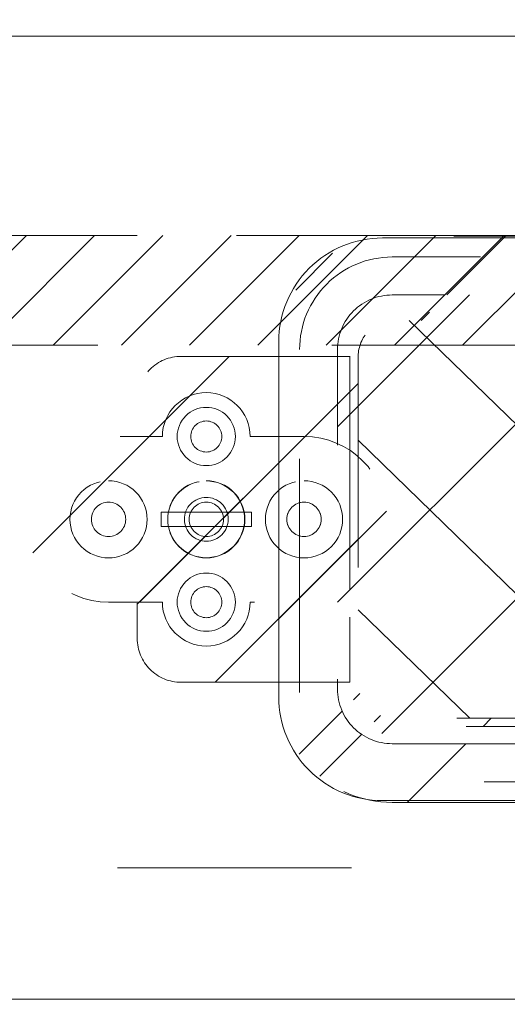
# Model space of a CAD drawing. Header units: inches. Extents: x -468 to -287, y -237 to 5.
# Tile 30 of 60: x -366.96 to -364.18, y -4.58 to 1.03. Entities that reach past the tile are written whole.
import ezdxf

# ---------------------------------------------------------------- set-up
doc = ezdxf.new("R2010")
doc.units = ezdxf.units.IN
doc.header["$LTSCALE"] = 32
doc.header["$MEASUREMENT"] = 0
doc.linetypes.add('Dash Style-1', pattern=[0.083328, 0.041656, -0.041672])
for name, color, linetype, lineweight in [('DashLine', 7, 'Dash Style-1', 13), ('DashLineFill', 7, 'Dash Style-1', 13), ('Drawing', 7, 'Continuous', 18), ('Metal-Black', 7, 'Continuous', 18), ('Metal-UtilityGrommet', 7, 'Continuous', 13), ('None', 7, 'Continuous', 18), ('SolidLine', 7, 'Continuous', 15), ('Wood____-H', 7, 'Continuous', 13)]:
    doc.layers.add(name, color=color, linetype=linetype, lineweight=lineweight)
doc.layers.add('Electrical', color=1, linetype='Dash Style-1', lineweight=15, true_color=0xff0000)
doc.layers.add('Textile-Cushion', color=7, linetype='Continuous', lineweight=18, true_color=0x4c4c4c)
pattern_1 = [(45, (0, 0), (-1.613, 1.9357), []), (45, (-1.0608, 1.0608), (-0.472346, 0.41676), [])]

# ---------------------------------------------------------------- blocks, each defined once
blk = doc.blocks.new('Group-50')
at = {"layer": 'DashLine', "flags": 128}
blk.add_lwpolyline([(48.0039, -13.2755), (83.9882, -13.2755), (83.9882, -15.6968), (48.0039, -15.6968)], close=True, dxfattribs=at)
blk = doc.blocks.new('Group-52')
at = {"layer": 'Electrical', "linetype": 'Continuous', "lineweight": 5, "true_color": 0xdd0000}
h = blk.add_hatch(dxfattribs=at)
h.set_pattern_fill('ElectricalHatch', color=12, style=0, pattern_type=2)
h.set_pattern_definition([(45, (0, 0), (-0.33333333, -0.7222222), [])])
edge = h.paths.add_edge_path()
edge.add_arc((12.7677, -16.0094), 0.3125, 180, 270)
edge.add_line((12.7677, -16.3219), (119.2244, -16.3219))
edge.add_arc((119.2244, -16.0094), 0.3125, 270, 360)
edge.add_arc((119.2244, -16.0094), 0.3125, 0, 90)
edge.add_line((119.2244, -15.6969), (12.7677, -15.6969))
edge.add_arc((12.7677, -16.0094), 0.3125, 90, 180)
at = {"layer": 'Electrical', "flags": 128}
blk.add_lwpolyline([(12.4552, -16.0094, 0.414214), (12.7677, -16.3219), (119.2244, -16.3219, 0.414214), (119.5369, -16.0094, 0.414214), (119.2244, -15.6969), (12.7677, -15.6969, 0.414214)], format="xyb", close=True, dxfattribs=at)
at = {"layer": 'None'}
blk.add_blockref('Group-50', (0, 0), dxfattribs=at)
blk = doc.blocks.new('Group-54')
at = {"layer": 'DashLine', "flags": 128}
blk.add_lwpolyline([(48.0039, -13.2755), (83.9882, -13.2755), (83.9882, -15.6968), (48.0039, -15.6968)], close=True, dxfattribs=at)
blk = doc.blocks.new('Group-56')
at = {"layer": 'None'}
blk.add_blockref('Group-54', (0, 0), dxfattribs=at)
blk = doc.blocks.new('Group-57')
at = {"layer": 'None'}
for name in ['Group-52', 'Group-56']:
    blk.add_blockref(name, (0, 0), dxfattribs=at)
blk = doc.blocks.new('Group-58')
at = {"layer": 'None'}
blk.add_blockref('Group-57', (0, 0), dxfattribs=at)
blk = doc.blocks.new('SL Overhead (2D)')
at = {"layer": 'None'}
blk.add_blockref('Group-58', (0, 0), dxfattribs=at)
at = {"layer": 'Drawing', "color": 0, "flags": 1}
for tag in ['Tag', 'Catalog', 'Option1', 'Option2', 'Option3', 'Option4', 'Option5', 'Option6', 'Option7', 'Option8', 'Option9', 'Option10', 'Option11', 'Option12', 'Custom', 'FinishGroup', 'Discount', 'Item2', 'Item3', 'Item6', 'Item8', 'Item9', 'Item10', 'Item12', 'Item13', 'Item16', 'Item18', 'Item19', 'Item20', 'Item21', 'Item22', 'Item23', 'Item24', 'Item25', 'Item1', 'Item4', 'Item5', 'Item7', 'Item11', 'Item14', 'Item15', 'Item17']:
    blk.add_attdef(tag, (-65.9836, -153.5028), '', height=0.00709, dxfattribs=at)
blk = doc.blocks.new('Group-63')
at = {"layer": 'Textile-Cushion', "color": 31, "linetype": 'Continuous', "true_color": 0xffc198}
for p, q in [((-4.9174, 1.2795), (-5.6693, 0.5276)), ((-3.9174, 1.2795), (-5.6693, -0.4724)), ((-2.9174, 1.2795), (-5.4174, -1.2204))]:
    blk.add_line(p, q, dxfattribs=at)
blk = doc.blocks.new('SlateShroudSleeve (2D)')
at = {"layer": 'DashLineFill', "linetype": 'Continuous', "lineweight": 13}
h = blk.add_hatch(dxfattribs=at)
h.set_pattern_fill('Steel', color=253, style=0, pattern_type=2)
h.set_pattern_definition(pattern_1)
edge = h.paths.add_edge_path()
edge.add_line((-6.0039, 0.9685), (-6.0039, -0.9685))
edge.add_arc((-5.3583, -0.9685), 0.6457, 180, 225)
edge.add_arc((-5.3583, -0.9685), 0.6457, 225, 270)
edge.add_line((-5.3583, -1.6142), (5.3583, -1.6142))
edge.add_arc((5.3583, -0.9685), 0.6457, 270, 360)
edge.add_line((6.0039, -0.9685), (6.0039, 0.9685))
edge.add_arc((5.3583, 0.9685), 0.6457, 0, 45)
edge.add_arc((5.3583, 0.9685), 0.6457, 45, 90)
edge.add_line((5.3583, 1.6142), (-5.3583, 1.6142))
edge.add_arc((-5.3583, 0.9685), 0.6457, 90, 180)
edge.add_line((-6.0039, 0.9685), (-6.0039, 0.9685))
edge = h.paths.add_edge_path()
edge.add_arc((5.3583, -0.9685), 0.311, 270, 360)
edge.add_line((5.6693, -0.9685), (5.6693, 0.9685))
edge.add_arc((5.3583, 0.9685), 0.311, 360, 405)
edge.add_arc((5.3583, 0.9685), 0.311, 45, 90)
edge.add_line((5.3583, 1.2795), (-5.3583, 1.2795))
edge.add_arc((-5.3583, 0.9685), 0.311, 90, 180)
edge.add_line((-5.6693, 0.9685), (-5.6693, -0.9685))
edge.add_arc((-5.3583, -0.9685), 0.311, 180, 225)
edge.add_arc((-5.3583, -0.9685), 0.311, 225, 270)
edge.add_line((-5.3583, -1.2795), (5.3583, -1.2795))
at = {"layer": 'DashLine', "lineweight": 13, "transparency": 33554687, "flags": 128}
blk.add_lwpolyline([(-5.8858, 0.9685, -0.414214), (-5.3583, 1.4961), (5.3583, 1.4961, -0.414214), (5.8858, 0.9685), (5.8858, -0.9685, -0.414214), (5.3583, -1.4961), (-5.3583, -1.4961, -0.414214), (-5.8858, -0.9685)], format="xyb", close=True, dxfattribs=at)
at = {"layer": 'DashLineFill', "lineweight": 13, "flags": 128}
for points in [[(-6.0039, 0.9685), (-6.0039, -0.9685, 0.198912), (-5.8148, -1.4251, 0.198912), (-5.3583, -1.6142), (5.3583, -1.6142, 0.414214), (6.0039, -0.9685), (6.0039, 0.9685, 0.198912), (5.8148, 1.4251, 0.198912), (5.3583, 1.6142), (-5.3583, 1.6142, 0.414214), (-6.0039, 0.9685)], [(5.3583, -1.2795, 0.414214), (5.6693, -0.9685), (5.6693, 0.9685, 0.198912), (5.5782, 1.1884, 0.198912), (5.3583, 1.2795), (-5.3583, 1.2795, 0.414214), (-5.6693, 0.9685), (-5.6693, -0.9685, 0.198912), (-5.5782, -1.1884, 0.198912), (-5.3583, -1.2795)]]:
    blk.add_lwpolyline(points, format="xyb", close=True, dxfattribs=at)
at = {"layer": 'Textile-Cushion', "color": 31, "true_color": 0xffc198}
blk.add_blockref('Group-63', (0, 0), dxfattribs=at)
blk = doc.blocks.new('Group-66')
at = {"layer": 'DashLine', "flags": 128}
blk.add_lwpolyline([(18.3957, -7.3031), (53.5728, -7.3031), (53.5728, -8.0512), (18.3957, -8.0512)], close=True, dxfattribs=at)
at = {"layer": 'SolidLine', "flags": 128}
blk.add_lwpolyline([(0.748, -0.7677), (71.2205, -0.7677), (71.2205, -8.0512), (0.748, -8.0512)], close=True, dxfattribs=at)
blk.add_lwpolyline([(29.9803, -4.3012, -0.414214), (30.5709, -3.7106), (41.3976, -3.7106, -0.414214), (41.9882, -4.3012), (41.9882, -6.3287, -0.414214), (41.3976, -6.9193), (30.5709, -6.9193, -0.414214), (29.9803, -6.3287)], format="xyb", close=True, dxfattribs=at)
at = {"layer": 'Wood____-H', "color": 7}
blk.add_blockref('SlateShroudSleeve (2D)', (35.9843, -5.315), dxfattribs=at)
blk = doc.blocks.new('Group-67')
at = {"layer": 'None'}
blk.add_blockref('Group-66', (0, 0), dxfattribs=at)
blk = doc.blocks.new('SL Utility Cabinet (2D)')
at = {"layer": 'None'}
blk.add_blockref('Group-67', (0, 0), dxfattribs=at)
at = {"layer": 'Drawing', "color": 0, "flags": 1}
for tag in ['Tag', 'Catalog', 'Option1', 'Option2', 'Option3', 'Option4', 'Option5', 'Option6', 'Option7', 'Option8', 'Option9', 'Option10', 'Option11', 'Option12', 'Custom', 'FinishGroup', 'Discount', 'Item2', 'Item3', 'Item6', 'Item8', 'Item9', 'Item10', 'Item12', 'Item13', 'Item16', 'Item18', 'Item19', 'Item20', 'Item21', 'Item22', 'Item23', 'Item24', 'Item25', 'Item1', 'Item4', 'Item5', 'Item7', 'Item11', 'Item14', 'Item15', 'Item17']:
    blk.add_attdef(tag, (-36.0013, 2.0778), '', height=0.00709, dxfattribs=at)
blk = doc.blocks.new('Group-71')
at = {"layer": 'DashLine', "flags": 128}
for points in [[(-6.3903, 0.2188), (-6.3688, 0.2177), (-6.3476, 0.2145), (-6.3268, 0.2093), (-6.3066, 0.2021), (-6.2872, 0.1929), (-6.2687, 0.1819), (-6.2515, 0.1691), (-6.2356, 0.1547), (-6.2212, 0.1388), (-6.2084, 0.1215), (-6.1974, 0.1031), (-6.1882, 0.0837), (-6.1809, 0.0635), (-6.1757, 0.0427), (-6.1726, 0.0214), (-6.1715, 0), (-6.1726, -0.0214), (-6.1757, -0.0427), (-6.1809, -0.0635), (-6.1882, -0.0837), (-6.1974, -0.1031), (-6.2084, -0.1215), (-6.2212, -0.1388), (-6.2356, -0.1547), (-6.2515, -0.1691), (-6.2687, -0.1819), (-6.2872, -0.1929), (-6.3066, -0.2021), (-6.3268, -0.2093), (-6.3476, -0.2145), (-6.3688, -0.2177), (-6.3903, -0.2188), (-6.4117, -0.2177), (-6.4329, -0.2145), (-6.4538, -0.2093), (-6.474, -0.2021), (-6.4934, -0.1929), (-6.5118, -0.1819), (-6.529, -0.1691), (-6.545, -0.1547), (-6.5594, -0.1388), (-6.5722, -0.1215), (-6.5832, -0.1031), (-6.5924, -0.0837), (-6.5996, -0.0635), (-6.6048, -0.0427), (-6.608, -0.0214), (-6.609, 0), (-6.608, 0.0214), (-6.6048, 0.0427), (-6.5996, 0.0635), (-6.5924, 0.0837), (-6.5832, 0.1031), (-6.5722, 0.1215), (-6.5594, 0.1388), (-6.545, 0.1547), (-6.529, 0.1691), (-6.5118, 0.1819), (-6.4934, 0.1929), (-6.474, 0.2021), (-6.4538, 0.2093), (-6.4329, 0.2145), (-6.4117, 0.2177)], [(-6.3905, 0.125), (-6.3782, 0.1245), (-6.3661, 0.1227), (-6.3542, 0.1198), (-6.3426, 0.1158), (-6.3315, 0.1106), (-6.3209, 0.1043), (-6.311, 0.0971), (-6.3019, 0.0889), (-6.2936, 0.0799), (-6.2862, 0.07), (-6.2799, 0.0596), (-6.2746, 0.0485), (-6.2704, 0.037), (-6.2673, 0.0251), (-6.2654, 0.013), (-6.2648, 0.0007), (-6.2653, -0.0115), (-6.267, -0.0237), (-6.2699, -0.0356), (-6.274, -0.0472), (-6.2792, -0.0583), (-6.2854, -0.0688), (-6.2927, -0.0787), (-6.3009, -0.0879), (-6.3099, -0.0962), (-6.3197, -0.1035), (-6.3302, -0.1099), (-6.3413, -0.1152), (-6.3528, -0.1194), (-6.3647, -0.1225), (-6.3768, -0.1243), (-6.389, -0.125), (-6.4013, -0.1245), (-6.4134, -0.1227), (-6.4254, -0.1198), (-6.4369, -0.1158), (-6.4481, -0.1106), (-6.4586, -0.1043), (-6.4685, -0.0971), (-6.4776, -0.0889), (-6.4859, -0.0799), (-6.4933, -0.07), (-6.4997, -0.0596), (-6.505, -0.0485), (-6.5092, -0.037), (-6.5122, -0.0251), (-6.5141, -0.013), (-6.5148, -0.0007), (-6.5142, 0.0115), (-6.5125, 0.0237), (-6.5096, 0.0356), (-6.5055, 0.0472), (-6.5003, 0.0583), (-6.4941, 0.0688), (-6.4868, 0.0787), (-6.4787, 0.0879), (-6.4696, 0.0962), (-6.4598, 0.1035), (-6.4493, 0.1099), (-6.4383, 0.1152), (-6.4267, 0.1194), (-6.4149, 0.1225), (-6.4027, 0.1243)], [(-6.6477, 0.0417), (-6.1318, 0.0417), (-6.1318, -0.0417), (-6.6477, -0.0417)]]:
    blk.add_lwpolyline(points, close=True, dxfattribs=at)
blk = doc.blocks.new('Group-72')
at = {"layer": 'Textile-Cushion', "color": 31, "true_color": 0xffc198}
for p, q in [((-5.2327, 1.1339), (-2.9029, -1.1339)), ((-5.5236, 0.4506), (-3.8958, -1.1339)), ((-5.5236, -0.5159), (-4.8887, -1.1339))]:
    blk.add_line(p, q, dxfattribs=at)
blk = doc.blocks.new('Group-73')
at = {"layer": 'Textile-Cushion', "color": 31, "true_color": 0xffc198}
blk.add_blockref('Group-72', (0, 0), dxfattribs=at)
blk = doc.blocks.new('SBDXF2-Shroud (2D)')
at = {"layer": 'DashLineFill', "linetype": 'Continuous', "lineweight": 13}
h = blk.add_hatch(dxfattribs=at)
h.set_pattern_fill('Steel', color=253, style=0, pattern_type=2)
h.set_pattern_definition(pattern_1)
edge = h.paths.add_edge_path()
edge.add_line((-5.5709, 0.9311), (-5.5709, -0.9311))
edge.add_arc((-5.3209, -0.9311), 0.25, 180, 270)
edge.add_line((-5.3209, -1.1811), (5.3209, -1.1811))
edge.add_arc((5.3209, -0.9311), 0.25, 270, 360)
edge.add_line((5.5709, -0.9311), (5.5709, 0.9311))
edge.add_arc((5.3209, 0.9311), 0.25, 0, 90)
edge.add_line((5.3209, 1.1811), (-5.3209, 1.1811))
edge.add_arc((-5.3209, 0.9311), 0.25, 90, 135)
edge.add_arc((-5.3209, 0.9311), 0.25, 135, 180)
edge.add_line((-5.5709, 0.9311), (-5.5709, 0.9311))
edge = h.paths.add_edge_path()
edge.add_arc((5.3209, -0.9311), 0.2028, 270, 360)
edge.add_line((5.5236, -0.9311), (5.5236, 0.9311))
edge.add_arc((5.3209, 0.9311), 0.2028, 360, 450)
edge.add_line((5.3209, 1.1339), (-5.3209, 1.1339))
edge.add_arc((-5.3209, 0.9311), 0.2028, 90, 180)
edge.add_line((-5.5236, 0.9311), (-5.5236, -0.9311))
edge.add_arc((-5.3209, -0.9311), 0.2028, 180, 270)
edge.add_line((-5.3209, -1.1339), (5.3209, -1.1339))
h = blk.add_hatch(dxfattribs=at)
h.set_pattern_fill('Steel', color=253, style=0, pattern_type=2)
h.set_pattern_definition(pattern_1)
edge = h.paths.add_edge_path()
edge.add_line((-6.5335, -0.9291), (-5.5709, -0.9291))
edge.add_line((-5.5709, -0.9291), (-5.5709, 0.9291))
edge.add_line((-5.5709, 0.9291), (-6.5335, 0.9291))
edge.add_arc((-6.5335, 0.6791), 0.25, 90, 180)
edge.add_line((-6.7835, 0.6791), (-6.7835, -0.6791))
edge.add_arc((-6.5335, -0.6791), 0.25, 180, 225)
edge.add_arc((-6.5335, -0.6791), 0.25, 225, 270)
edge.add_line((-6.5335, -0.9291), (-6.5335, -0.9291))
at = {"layer": 'DashLineFill', "flags": 128}
for points in [[(-5.5709, 0.9311), (-5.5709, -0.9311, 0.414214), (-5.3209, -1.1811), (5.3209, -1.1811, 0.414214), (5.5709, -0.9311), (5.5709, 0.9311, 0.414214), (5.3209, 1.1811), (-5.3209, 1.1811, 0.198912), (-5.4976, 1.1079, 0.198912), (-5.5709, 0.9311)], [(5.3209, -1.1339, 0.414214), (5.5236, -0.9311), (5.5236, 0.9311, 0.414214), (5.3209, 1.1339), (-5.3209, 1.1339, 0.414214), (-5.5236, 0.9311), (-5.5236, -0.9311, 0.414214), (-5.3209, -1.1339)], [(-6.5335, -0.9291), (-5.5709, -0.9291), (-5.5709, 0.9291), (-6.5335, 0.9291, 0.414214), (-6.7835, 0.6791), (-6.7835, -0.6791, 0.198912), (-6.7102, -0.8559, 0.198912), (-6.5335, -0.9291)]]:
    blk.add_lwpolyline(points, format="xyb", close=True, dxfattribs=at)
at = {"layer": 'Metal-Black', "color": 7}
blk.add_blockref('Group-71', (0, 0), dxfattribs=at)
at = {"layer": 'Metal-UtilityGrommet', "color": 7}
blk.add_blockref('Group-73', (0, 0), dxfattribs=at)
blk = doc.blocks.new('1BPJHN-ShroudBracket (2D)')
at = {"layer": 'DashLineFill', "linetype": 'Continuous', "lineweight": 13}
h = blk.add_hatch(dxfattribs=at)
h.set_pattern_fill('Steel', color=253, style=0, pattern_type=2)
h.set_pattern_definition(pattern_1)
edge = h.paths.add_edge_path()
edge.add_line((0.5571, 0.4724), (0.25, 0.4724))
edge.add_arc((0, 0.4724), 0.25, 0, 180)
edge.add_line((-0.25, 0.4724), (-0.5571, 0.4724))
edge.add_arc((-0.5571, 0), 0.4724, 90, 270)
edge.add_line((-0.5571, -0.4724), (-0.25, -0.4724))
edge.add_arc((0, -0.4724), 0.25, 180, 360)
edge.add_line((0.25, -0.4724), (0.5571, -0.4724))
edge.add_arc((0.5571, 0), 0.4724, 270, 450)
edge.add_line((0.5571, 0.4724), (0.5571, 0.4724))
edge = h.paths.add_edge_path()
edge.add_arc((0, 0), 0.0979, 180, 360)
edge.add_arc((0, 0), 0.0979, 0, 180)
edge.add_line((-0.098, 0), (-0.098, 0))
edge = h.paths.add_edge_path()
edge.add_arc((0, 0.4724), 0.0885, 180, 360)
edge.add_arc((0, 0.4724), 0.0885, 0, 180)
edge.add_line((-0.0885, 0.4724), (-0.0885, 0.4724))
edge = h.paths.add_edge_path()
edge.add_arc((-0.5571, 0), 0.098, 180, 360)
edge.add_arc((-0.5571, 0), 0.098, 0, 180)
edge.add_line((-0.655, 0), (-0.655, 0))
edge = h.paths.add_edge_path()
edge.add_arc((0.5571, 0), 0.098, 180, 360)
edge.add_arc((0.5571, 0), 0.098, 0, 180)
edge.add_line((0.4591, 0), (0.4591, 0))
edge = h.paths.add_edge_path()
edge.add_arc((0, -0.4724), 0.0885, 180, 360)
edge.add_arc((0, -0.4724), 0.0885, 0, 180)
edge.add_line((-0.0885, -0.4724), (-0.0885, -0.4724))
at = {"layer": 'DashLine', "flags": 128}
for points in [[(0, 0.6384), (0.0163, 0.6376), (0.0324, 0.6353), (0.0482, 0.6313), (0.0635, 0.6258), (0.0783, 0.6188), (0.0922, 0.6105), (0.1053, 0.6008), (0.1174, 0.5898), (0.1283, 0.5778), (0.138, 0.5647), (0.1464, 0.5507), (0.1534, 0.536), (0.1589, 0.5206), (0.1628, 0.5048), (0.1652, 0.4887), (0.166, 0.4724), (0.1652, 0.4562), (0.1628, 0.4401), (0.1589, 0.4243), (0.1534, 0.4089), (0.1464, 0.3942), (0.138, 0.3802), (0.1283, 0.3671), (0.1174, 0.3551), (0.1053, 0.3441), (0.0922, 0.3344), (0.0783, 0.326), (0.0635, 0.3191), (0.0482, 0.3136), (0.0324, 0.3096), (0.0163, 0.3072), (0, 0.3064), (-0.0163, 0.3072), (-0.0324, 0.3096), (-0.0482, 0.3136), (-0.0635, 0.3191), (-0.0783, 0.326), (-0.0922, 0.3344), (-0.1053, 0.3441), (-0.1174, 0.3551), (-0.1283, 0.3671), (-0.138, 0.3802), (-0.1464, 0.3942), (-0.1534, 0.4089), (-0.1589, 0.4243), (-0.1628, 0.4401), (-0.1652, 0.4562), (-0.166, 0.4724), (-0.1652, 0.4887), (-0.1628, 0.5048), (-0.1589, 0.5206), (-0.1534, 0.536), (-0.1464, 0.5507), (-0.138, 0.5647), (-0.1283, 0.5778), (-0.1174, 0.5898), (-0.1053, 0.6008), (-0.0922, 0.6105), (-0.0783, 0.6188), (-0.0635, 0.6258), (-0.0482, 0.6313), (-0.0324, 0.6353), (-0.0163, 0.6376)], [(-0.5571, 0.22), (-0.5355, 0.2189), (-0.5142, 0.2158), (-0.4932, 0.2105), (-0.4729, 0.2033), (-0.4534, 0.194), (-0.4349, 0.1829), (-0.4175, 0.1701), (-0.4015, 0.1556), (-0.387, 0.1396), (-0.3742, 0.1222), (-0.3631, 0.1037), (-0.3538, 0.0842), (-0.3466, 0.0639), (-0.3413, 0.0429), (-0.3381, 0.0216), (-0.3371, 0), (-0.3381, -0.0216), (-0.3413, -0.0429), (-0.3466, -0.0639), (-0.3538, -0.0842), (-0.3631, -0.1037), (-0.3742, -0.1222), (-0.387, -0.1396), (-0.4015, -0.1556), (-0.4175, -0.1701), (-0.4349, -0.1829), (-0.4534, -0.194), (-0.4729, -0.2033), (-0.4932, -0.2105), (-0.5142, -0.2158), (-0.5355, -0.2189), (-0.5571, -0.22), (-0.5787, -0.2189), (-0.6, -0.2158), (-0.6209, -0.2105), (-0.6413, -0.2033), (-0.6608, -0.194), (-0.6793, -0.1829), (-0.6967, -0.1701), (-0.7127, -0.1556), (-0.7271, -0.1396), (-0.74, -0.1222), (-0.7511, -0.1037), (-0.7603, -0.0842), (-0.7676, -0.0639), (-0.7729, -0.0429), (-0.776, -0.0216), (-0.7771, 0), (-0.776, 0.0216), (-0.7729, 0.0429), (-0.7676, 0.0639), (-0.7603, 0.0842), (-0.7511, 0.1037), (-0.74, 0.1222), (-0.7271, 0.1396), (-0.7127, 0.1556), (-0.6967, 0.1701), (-0.6793, 0.1829), (-0.6608, 0.194), (-0.6413, 0.2033), (-0.6209, 0.2105), (-0.6, 0.2158), (-0.5787, 0.2189)], [(0, 0.22), (0.0216, 0.2189), (0.0429, 0.2158), (0.0639, 0.2105), (0.0842, 0.2033), (0.1037, 0.194), (0.1222, 0.1829), (0.1396, 0.1701), (0.1556, 0.1556), (0.1701, 0.1396), (0.1829, 0.1222), (0.194, 0.1037), (0.2033, 0.0842), (0.2105, 0.0639), (0.2158, 0.0429), (0.2189, 0.0216), (0.22, 0), (0.2189, -0.0216), (0.2158, -0.0429), (0.2105, -0.0639), (0.2033, -0.0842), (0.194, -0.1037), (0.1829, -0.1222), (0.1701, -0.1396), (0.1556, -0.1556), (0.1396, -0.1701), (0.1222, -0.1829), (0.1037, -0.194), (0.0842, -0.2033), (0.0639, -0.2105), (0.0429, -0.2158), (0.0216, -0.2189), (0, -0.22), (-0.0216, -0.2189), (-0.0429, -0.2158), (-0.0639, -0.2105), (-0.0842, -0.2033), (-0.1037, -0.194), (-0.1222, -0.1829), (-0.1396, -0.1701), (-0.1556, -0.1556), (-0.1701, -0.1396), (-0.1829, -0.1222), (-0.194, -0.1037), (-0.2033, -0.0842), (-0.2105, -0.0639), (-0.2158, -0.0429), (-0.2189, -0.0216), (-0.22, 0), (-0.2189, 0.0216), (-0.2158, 0.0429), (-0.2105, 0.0639), (-0.2033, 0.0842), (-0.194, 0.1037), (-0.1829, 0.1222), (-0.1701, 0.1396), (-0.1556, 0.1556), (-0.1396, 0.1701), (-0.1222, 0.1829), (-0.1037, 0.194), (-0.0842, 0.2033), (-0.0639, 0.2105), (-0.0429, 0.2158), (-0.0216, 0.2189)], [(0.5571, 0.22), (0.5787, 0.2189), (0.6, 0.2158), (0.6209, 0.2105), (0.6413, 0.2033), (0.6608, 0.194), (0.6793, 0.1829), (0.6967, 0.1701), (0.7127, 0.1556), (0.7271, 0.1396), (0.74, 0.1222), (0.7511, 0.1037), (0.7603, 0.0842), (0.7676, 0.0639), (0.7729, 0.0429), (0.776, 0.0216), (0.7771, 0), (0.776, -0.0216), (0.7729, -0.0429), (0.7676, -0.0639), (0.7603, -0.0842), (0.7511, -0.1037), (0.74, -0.1222), (0.7271, -0.1396), (0.7127, -0.1556), (0.6967, -0.1701), (0.6793, -0.1829), (0.6608, -0.194), (0.6413, -0.2033), (0.6209, -0.2105), (0.6, -0.2158), (0.5787, -0.2189), (0.5571, -0.22), (0.5355, -0.2189), (0.5142, -0.2158), (0.4932, -0.2105), (0.4729, -0.2033), (0.4534, -0.194), (0.4349, -0.1829), (0.4175, -0.1701), (0.4015, -0.1556), (0.387, -0.1396), (0.3742, -0.1222), (0.3631, -0.1037), (0.3538, -0.0842), (0.3466, -0.0639), (0.3413, -0.0429), (0.3381, -0.0216), (0.3371, 0), (0.3381, 0.0216), (0.3413, 0.0429), (0.3466, 0.0639), (0.3538, 0.0842), (0.3631, 0.1037), (0.3742, 0.1222), (0.387, 0.1396), (0.4015, 0.1556), (0.4175, 0.1701), (0.4349, 0.1829), (0.4534, 0.194), (0.4729, 0.2033), (0.4932, 0.2105), (0.5142, 0.2158), (0.5355, 0.2189)], [(0.5571, 0.0979), (0.5667, 0.0975), (0.5762, 0.0961), (0.5855, 0.0937), (0.5946, 0.0905), (0.6033, 0.0864), (0.6115, 0.0814), (0.6192, 0.0757), (0.6263, 0.0693), (0.6328, 0.0621), (0.6385, 0.0544), (0.6435, 0.0462), (0.6476, 0.0375), (0.6508, 0.0284), (0.6532, 0.0191), (0.6546, 0.0096), (0.655, 0), (0.6546, -0.0096), (0.6532, -0.0191), (0.6508, -0.0284), (0.6476, -0.0375), (0.6435, -0.0462), (0.6385, -0.0544), (0.6328, -0.0621), (0.6263, -0.0693), (0.6192, -0.0757), (0.6115, -0.0814), (0.6033, -0.0864), (0.5946, -0.0905), (0.5855, -0.0937), (0.5762, -0.0961), (0.5667, -0.0975), (0.5571, -0.098), (0.5475, -0.0975), (0.538, -0.0961), (0.5287, -0.0937), (0.5196, -0.0905), (0.5109, -0.0864), (0.5027, -0.0814), (0.4949, -0.0757), (0.4878, -0.0693), (0.4814, -0.0621), (0.4756, -0.0544), (0.4707, -0.0462), (0.4666, -0.0375), (0.4634, -0.0284), (0.461, -0.0191), (0.4596, -0.0096), (0.4591, 0), (0.4596, 0.0096), (0.461, 0.0191), (0.4634, 0.0284), (0.4666, 0.0375), (0.4707, 0.0462), (0.4756, 0.0544), (0.4814, 0.0621), (0.4878, 0.0693), (0.4949, 0.0757), (0.5027, 0.0814), (0.5109, 0.0864), (0.5196, 0.0905), (0.5287, 0.0937), (0.538, 0.0961), (0.5475, 0.0975)], [(0, -0.3064), (0.0163, -0.3072), (0.0324, -0.3096), (0.0482, -0.3136), (0.0635, -0.3191), (0.0783, -0.326), (0.0922, -0.3344), (0.1053, -0.3441), (0.1174, -0.3551), (0.1283, -0.3671), (0.138, -0.3802), (0.1464, -0.3942), (0.1534, -0.4089), (0.1589, -0.4243), (0.1628, -0.4401), (0.1652, -0.4562), (0.166, -0.4724), (0.1652, -0.4887), (0.1628, -0.5048), (0.1589, -0.5206), (0.1534, -0.536), (0.1464, -0.5507), (0.138, -0.5647), (0.1283, -0.5778), (0.1174, -0.5898), (0.1053, -0.6008), (0.0922, -0.6105), (0.0783, -0.6188), (0.0635, -0.6258), (0.0482, -0.6313), (0.0324, -0.6353), (0.0163, -0.6376), (0, -0.6384), (-0.0163, -0.6376), (-0.0324, -0.6353), (-0.0482, -0.6313), (-0.0635, -0.6258), (-0.0783, -0.6188), (-0.0922, -0.6105), (-0.1053, -0.6008), (-0.1174, -0.5898), (-0.1283, -0.5778), (-0.138, -0.5647), (-0.1464, -0.5507), (-0.1534, -0.536), (-0.1589, -0.5206), (-0.1628, -0.5048), (-0.1652, -0.4887), (-0.166, -0.4724), (-0.1652, -0.4562), (-0.1628, -0.4401), (-0.1589, -0.4243), (-0.1534, -0.4089), (-0.1464, -0.3942), (-0.138, -0.3802), (-0.1283, -0.3671), (-0.1174, -0.3551), (-0.1053, -0.3441), (-0.0922, -0.3344), (-0.0783, -0.326), (-0.0635, -0.3191), (-0.0482, -0.3136), (-0.0324, -0.3096), (-0.0163, -0.3072)]]:
    blk.add_lwpolyline(points, close=True, dxfattribs=at)
at = {"layer": 'DashLineFill', "flags": 128}
for points in [[(0.5571, 0.4724), (0.25, 0.4724, 1), (-0.25, 0.4724), (-0.5571, 0.4724, 1), (-0.5571, -0.4724), (-0.25, -0.4724, 1), (0.25, -0.4724), (0.5571, -0.4724, 1), (0.5571, 0.4724)], [(-0.0885, 0.4724, 1), (0.0885, 0.4724, 1), (-0.0885, 0.4724)], [(-0.655, 0, 1), (-0.4591, 0, 1), (-0.655, 0)], [(-0.098, 0, 1), (0.0979, 0, 1), (-0.098, 0)], [(0.4591, 0, 1), (0.655, 0, 1), (0.4591, 0)], [(-0.0885, -0.4724, 1), (0.0885, -0.4724, 1), (-0.0885, -0.4724)]]:
    blk.add_lwpolyline(points, format="xyb", close=True, dxfattribs=at)
blk = doc.blocks.new('Group-77')
at = {"layer": 'DashLine', "flags": 128}
blk.add_lwpolyline([(0, -2.5591), (69.7638, -2.5591), (69.7638, -24.0157), (0, -24.0157)], close=True, dxfattribs=at)
at = {"layer": 'SolidLine', "flags": 128}
blk.add_lwpolyline([(0, -2.5591), (69.7638, -2.5591), (69.7638, -24.0157), (0, -24.0157)], close=True, dxfattribs=at)
at = {"layer": 'SolidLine', "color": 7}
for name, p in [('SBDXF2-Shroud (2D)', (34.8819, -5.315)), ('1BPJHN-ShroudBracket (2D)', (28.4921, -5.315))]:
    blk.add_blockref(name, p, dxfattribs=at)
blk = doc.blocks.new('Group-106')
at = {"layer": 'None'}
blk.add_blockref('Group-77', (0, 0), dxfattribs=at)
at = {"layer": 'None', "color": 7}
blk.add_blockref('SBDXF2-Shroud (2D)', (34.8819, -5.315), dxfattribs=at)
blk = doc.blocks.new('SL Credenza Desk Top (2D)')
at = {"layer": 'None'}
blk.add_blockref('Group-106', (0, 0), dxfattribs=at)
at = {"layer": 'Drawing', "color": 0, "flags": 1}
for tag in ['Tag', 'Catalog', 'Option1', 'Option2', 'Option3', 'Option4', 'Option5', 'Option6', 'Option7', 'Option8', 'Option9', 'Option10', 'Option11', 'Option12', 'Custom', 'FinishGroup', 'Discount', 'Item2', 'Item3', 'Item6', 'Item8', 'Item9', 'Item10', 'Item12', 'Item13', 'Item16', 'Item18', 'Item19', 'Item20', 'Item21', 'Item22', 'Item23', 'Item24', 'Item25', 'Item1', 'Item4', 'Item5', 'Item7', 'Item11', 'Item14', 'Item15', 'Item17']:
    blk.add_attdef(tag, (-34.9265, -6.0226), '', height=0.00709, dxfattribs=at)

msp = doc.modelspace()

# ---------------------------------------------------------------- block references
at = {"layer": 'Drawing'}
for name, p in [('SL Overhead (2D)', (-425.4528, 15.5)), ('SL Utility Cabinet (2D)', (-395.4606, 3.5))]:
    msp.add_blockref(name, p, dxfattribs=at)

# ---------------------------------------------------------------- next in the draw order: block references
msp.add_blockref('SL Credenza Desk Top (2D)', (-394.3858, 3.5), dxfattribs=at)

doc.saveas('drawing.dxf')
